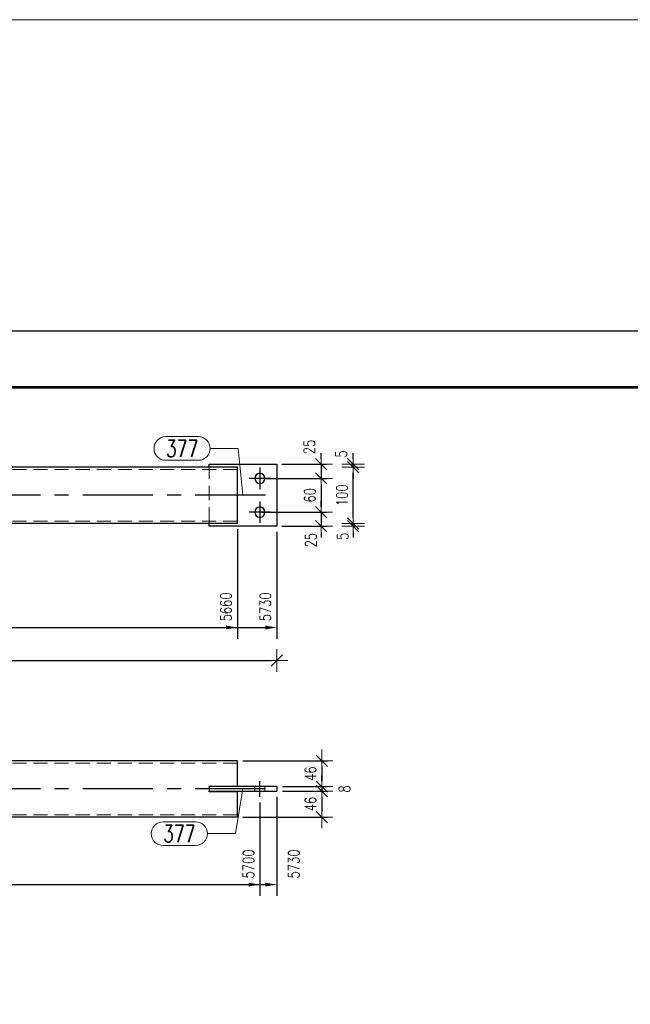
# Model space of a CAD drawing. Header units: millimetres. Extents: x -1005 to 207, y 18226 to 18896.
# Tile 14 of 50: x -676 to -567, y 18700 to 18875. Entities that reach past the tile are written whole.
import ezdxf

# ---------------------------------------------------------------- set-up
doc = ezdxf.new("R2010")
doc.units = ezdxf.units.MM
doc.header["$LTSCALE"] = 10
doc.linetypes.add('HIDDEN', pattern=[0.375, 0.25, -0.125])
doc.linetypes.add('MITTE', pattern=[2, 1.25, -0.25, 0.25, -0.25])
doc.layers.get('Defpoints').update_dxf_attribs({"color": 1})
doc.layers.add('_FORMATKA', color=8, linetype='Continuous', plot=False)
for name, color, linetype, lineweight in [('_RAMKA', 7, 'Continuous', 35), ('PS_DIM', 4, 'Continuous', 13), ('PS_Hidden', 2, 'HIDDEN', 9), ('PS_Pos', 1, 'Continuous', 15), ('PS_Shape', 161, 'Continuous', 30), ('PS_SOLID', 7, 'Continuous', 30)]:
    doc.layers.add(name, color=color, linetype=linetype, lineweight=lineweight)
doc.layers.add('PS_Mid', color=5, linetype='MITTE')
doc.styles.add('simplex', font='simplex.shx', dxfattribs={"width": 0.75})
doc.dimstyles.new('1_10_GŁ_DS1-LS10', dxfattribs={"dimtxt": 2, "dimasz": 2, "dimexe": 2, "dimexo": 1, "dimgap": 1, "dimtad": 1, "dimjust": 4, "dimdec": 0, "dimlfac": 10, "dimtxsty": 'simplex', "dimblk1": 'NONE', "dimsah": 1, "dimcen": 2, "dimclrd": 256, "dimclre": 256, "dimclrt": 3, "dimadec": 1, "dimazin": 0, "dimtfac": 1, "dimtdec": 0, "dimtmove": 2, "dimatfit": 3, "dimfxl": 1, "dimarcsym": 0})
doc.dimstyles.new('1_10_PRZ', dxfattribs={"dimtxt": 2, "dimasz": 1, "dimexe": 2, "dimexo": 5, "dimgap": 1, "dimtad": 1, "dimdec": 0, "dimlfac": 10, "dimtxsty": 'simplex', "dimblk": 'dimznak', "dimcen": 2, "dimse1": 1, "dimse2": 1, "dimclrt": 3, "dimadec": 1, "dimazin": 0, "dimtfac": 1, "dimtdec": 0, "dimtix": 1, "dimtmove": 2, "dimatfit": 3, "dimldrblk": 'dim-grot', "dimfxl": 1, "dimarcsym": 0})
doc.dimstyles.new('1_10_PRZ_DS1-LS10', dxfattribs={"dimtxt": 2, "dimasz": 1, "dimexe": 2, "dimexo": 5, "dimgap": 1, "dimtad": 1, "dimdec": 0, "dimlfac": 10, "dimtxsty": 'simplex', "dimblk": 'dimznak', "dimcen": 2, "dimse1": 1, "dimse2": 1, "dimclrt": 3, "dimadec": 1, "dimazin": 0, "dimtfac": 1, "dimtdec": 0, "dimtix": 1, "dimtmove": 2, "dimatfit": 3, "dimldrblk": 'dim-grot', "dimfxl": 1, "dimarcsym": 0})
doc.dimstyles.new('1_10_SC', dxfattribs={"dimtxt": 2, "dimasz": 1, "dimexe": 1, "dimexo": 1, "dimgap": 1, "dimtad": 1, "dimdec": 0, "dimlfac": 10, "dimtxsty": 'simplex', "dimblk": 'dimznak', "dimcen": 2, "dimclrd": 256, "dimclre": 256, "dimclrt": 3, "dimadec": 1, "dimazin": 0, "dimtfac": 1, "dimtdec": 0, "dimtix": 1, "dimtmove": 2, "dimatfit": 3, "dimldrblk": 'dim-grot', "dimfxl": 1, "dimarcsym": 0})

# ---------------------------------------------------------------- blocks, each defined once
blk = doc.blocks.new('*D31')
at = {"layer": 'Defpoints', "color": 0, "transparency": 16777216}
for p in [(-803.74, 18785.76), (-637.03, 18785.76), (-637.03, 18767.26)]:
    blk.add_point(p, dxfattribs=at)
at = {"layer": 'PS_DIM', "lineweight": -2, "transparency": 16777216}
for p, q in [((-803.74, 18784.76), (-803.74, 18765.26)), ((-637.03, 18784.76), (-637.03, 18765.26)), ((-803.74, 18767.26), (-639.03, 18767.26))]:
    blk.add_line(p, q, dxfattribs=at)
at = {"layer": 'PS_DIM', "transparency": 16777216}
blk.add_solid([(-639.03, 18767.59), (-639.03, 18766.93), (-637.03, 18767.26)], dxfattribs=at)
at = {"layer": 'PS_DIM', "color": 3, "transparency": 16777216, "insert": (-639.05, 18770.92), "char_height": 2, "attachment_point": 5, "rotation": 90, "style": 'simplex'}
blk.add_mtext('5660', dxfattribs=at)
blk = doc.blocks.new('_None')
blk = doc.blocks.new('*D32')
at = {"layer": 'Defpoints', "color": 0, "transparency": 16777216}
for p in [(-803.74, 18785.76), (-630.03, 18785.26), (-630.03, 18767.26)]:
    blk.add_point(p, dxfattribs=at)
at = {"layer": 'PS_DIM', "lineweight": -2, "transparency": 16777216}
for p, q in [((-803.74, 18784.76), (-803.74, 18765.26)), ((-630.03, 18784.26), (-630.03, 18765.26)), ((-803.74, 18767.26), (-632.03, 18767.26))]:
    blk.add_line(p, q, dxfattribs=at)
at = {"layer": 'PS_DIM', "transparency": 16777216}
blk.add_solid([(-632.03, 18767.59), (-632.03, 18766.93), (-630.03, 18767.26)], dxfattribs=at)
at = {"layer": 'PS_DIM', "color": 3, "transparency": 16777216, "insert": (-632.05, 18770.92), "char_height": 2, "attachment_point": 5, "rotation": 90, "style": 'simplex'}
blk.add_mtext('5730', dxfattribs=at)
blk = doc.blocks.new('dimznak')
at = {"color": 0}
for points in [[(0, 2), (0, -2)], [(-2, 0), (2, 0)]]:
    blk.add_lwpolyline(points, dxfattribs=at)
at = {"color": 2}
blk.add_lwpolyline([(1, 1), (-1, -1)], dxfattribs=at)
blk = doc.blocks.new('*D39')
at = {"layer": 'Defpoints', "color": 0, "transparency": 16777216}
for p in [(-630.13, 18796.26), (-633.13, 18793.76), (-622.13, 18793.76)]:
    blk.add_point(p, dxfattribs=at)
at = {"layer": 'PS_DIM', "lineweight": -2, "transparency": 16777216}
for p, q in [((-622.13, 18797.26), (-622.13, 18798.26)), ((-629.13, 18796.26), (-621.13, 18796.26)), ((-622.13, 18796.26), (-622.13, 18793.76)), ((-632.13, 18793.76), (-621.13, 18793.76)), ((-622.13, 18792.76), (-622.13, 18791.76))]:
    blk.add_line(p, q, dxfattribs=at)
for p, rotation in [((-622.13, 18796.26), 270), ((-622.13, 18793.76), 90)]:
    blk.add_blockref('dimznak', p, dxfattribs=dict(at, rotation=rotation))
at = {"layer": 'PS_DIM', "color": 3, "transparency": 16777216, "insert": (-624.23, 18799.32), "char_height": 2, "attachment_point": 5, "rotation": 90, "style": 'simplex'}
blk.add_mtext('25', dxfattribs=at)
blk = doc.blocks.new('dim-grot')
blk.add_hatch(color=256).paths.add_polyline_path([(0, 0), (-2, 0.5), (-2, -0.5)])
blk.add_lwpolyline([(0, 0), (-2, 0.5), (-2, -0.5), (0, 0)])
blk = doc.blocks.new('*D40')
at = {"layer": 'Defpoints', "color": 0, "transparency": 16777216}
for p in [(-633.13, 18793.76), (-633.66, 18787.76), (-622.13, 18787.76)]:
    blk.add_point(p, dxfattribs=at)
at = {"layer": 'PS_DIM', "lineweight": -2, "transparency": 16777216}
for p, q in [((-632.13, 18793.76), (-621.13, 18793.76)), ((-622.13, 18792.76), (-622.13, 18788.76)), ((-632.66, 18787.76), (-621.13, 18787.76))]:
    blk.add_line(p, q, dxfattribs=at)
for p, rotation in [((-622.13, 18793.76), 90), ((-622.13, 18787.76), 270)]:
    blk.add_blockref('dimznak', p, dxfattribs=dict(at, rotation=rotation))
at = {"layer": 'PS_DIM', "color": 3, "transparency": 16777216, "insert": (-624.13, 18790.76), "char_height": 2, "attachment_point": 5, "rotation": 90, "style": 'simplex'}
blk.add_mtext('60', dxfattribs=at)
blk = doc.blocks.new('*D41')
at = {"layer": 'Defpoints', "color": 0, "transparency": 16777216}
for p in [(-633.66, 18787.76), (-630.13, 18785.26), (-622.13, 18785.26)]:
    blk.add_point(p, dxfattribs=at)
at = {"layer": 'PS_DIM', "lineweight": -2, "transparency": 16777216}
for p, q in [((-622.13, 18788.76), (-622.13, 18789.76)), ((-632.66, 18787.76), (-621.13, 18787.76)), ((-622.13, 18787.76), (-622.13, 18785.26)), ((-629.13, 18785.26), (-621.13, 18785.26)), ((-622.13, 18784.26), (-622.13, 18783.26))]:
    blk.add_line(p, q, dxfattribs=at)
for p, rotation in [((-622.13, 18787.76), 270), ((-622.13, 18785.26), 90)]:
    blk.add_blockref('dimznak', p, dxfattribs=dict(at, rotation=rotation))
at = {"layer": 'PS_DIM', "color": 3, "transparency": 16777216, "insert": (-623.95, 18782.78), "char_height": 2, "attachment_point": 5, "rotation": 90, "style": 'simplex'}
blk.add_mtext('25', dxfattribs=at)
blk = doc.blocks.new('*D42')
at = {"layer": 'Defpoints', "color": 0, "transparency": 16777216}
for p in [(-642.13, 18785.26), (-637.13, 18785.76), (-616.43, 18785.76)]:
    blk.add_point(p, dxfattribs=at)
at = {"layer": 'PS_DIM', "color": 0, "lineweight": -2, "transparency": 16777216}
for p, q in [((-616.43, 18786.76), (-616.43, 18787.76)), ((-616.43, 18785.26), (-616.43, 18785.76)), ((-616.43, 18784.26), (-616.43, 18783.26))]:
    blk.add_line(p, q, dxfattribs=at)
for p, rotation in [((-616.43, 18785.76), 270), ((-616.43, 18785.26), 90)]:
    blk.add_blockref('dimznak', p, dxfattribs=dict(at, rotation=rotation))
at = {"layer": 'PS_DIM', "color": 3, "transparency": 16777216, "insert": (-618.31, 18783.48), "char_height": 2, "attachment_point": 5, "rotation": 90, "style": 'simplex'}
blk.add_mtext('5', dxfattribs=at)
blk = doc.blocks.new('*D43')
at = {"layer": 'Defpoints', "color": 0, "transparency": 16777216}
for p in [(-637.13, 18795.76), (-616.43, 18795.76), (-637.13, 18785.76)]:
    blk.add_point(p, dxfattribs=at)
at = {"layer": 'PS_DIM', "color": 0, "lineweight": -2, "transparency": 16777216}
blk.add_line((-616.43, 18786.76), (-616.43, 18794.76), dxfattribs=at)
for p, rotation in [((-616.43, 18795.76), 90), ((-616.43, 18785.76), 270)]:
    blk.add_blockref('dimznak', p, dxfattribs=dict(at, rotation=rotation))
at = {"layer": 'PS_DIM', "color": 3, "transparency": 16777216, "insert": (-618.43, 18790.76), "char_height": 2, "attachment_point": 5, "rotation": 90, "style": 'simplex'}
blk.add_mtext('100', dxfattribs=at)
blk = doc.blocks.new('*D44')
at = {"layer": 'Defpoints', "color": 0, "transparency": 16777216}
for p in [(-637.13, 18795.76), (-630.13, 18796.26), (-616.43, 18796.26)]:
    blk.add_point(p, dxfattribs=at)
at = {"layer": 'PS_DIM', "color": 0, "lineweight": -2, "transparency": 16777216}
for p, q in [((-616.43, 18797.26), (-616.43, 18798.26)), ((-616.43, 18795.76), (-616.43, 18796.26)), ((-616.43, 18794.76), (-616.43, 18793.76))]:
    blk.add_line(p, q, dxfattribs=at)
for p, rotation in [((-616.43, 18796.26), 270), ((-616.43, 18795.76), 90)]:
    blk.add_blockref('dimznak', p, dxfattribs=dict(at, rotation=rotation))
at = {"layer": 'PS_DIM', "color": 3, "transparency": 16777216, "insert": (-618.55, 18798.11), "char_height": 2, "attachment_point": 5, "rotation": 90, "style": 'simplex'}
blk.add_mtext('5', dxfattribs=at)
blk = doc.blocks.new('*D50')
at = {"layer": 'Defpoints', "color": 0, "transparency": 16777216}
for p in [(-633.03, 18737.18), (-803.74, 18733.58), (-633.03, 18721.58)]:
    blk.add_point(p, dxfattribs=at)
at = {"layer": 'PS_DIM', "lineweight": -2, "transparency": 16777216}
for p, q in [((-633.03, 18736.18), (-633.03, 18719.58)), ((-803.74, 18732.58), (-803.74, 18719.58)), ((-803.74, 18721.58), (-635.03, 18721.58))]:
    blk.add_line(p, q, dxfattribs=at)
at = {"layer": 'PS_DIM', "transparency": 16777216}
blk.add_solid([(-635.03, 18721.91), (-635.03, 18721.25), (-633.03, 18721.58)], dxfattribs=at)
at = {"layer": 'PS_DIM', "color": 3, "transparency": 16777216, "insert": (-635.05, 18725.24), "char_height": 2, "attachment_point": 5, "rotation": 90, "style": 'simplex'}
blk.add_mtext('5700', dxfattribs=at)
blk = doc.blocks.new('*D51')
at = {"layer": 'Defpoints', "color": 0, "transparency": 16777216}
for p in [(-630.03, 18738.18), (-803.74, 18733.58), (-630.03, 18721.58)]:
    blk.add_point(p, dxfattribs=at)
at = {"layer": 'PS_DIM', "lineweight": -2, "transparency": 16777216}
for p, q in [((-630.03, 18737.18), (-630.03, 18719.58)), ((-803.74, 18732.58), (-803.74, 18719.58)), ((-803.74, 18721.58), (-632.03, 18721.58))]:
    blk.add_line(p, q, dxfattribs=at)
at = {"layer": 'PS_DIM', "transparency": 16777216}
blk.add_solid([(-632.03, 18721.91), (-632.03, 18721.25), (-630.03, 18721.58)], dxfattribs=at)
at = {"layer": 'PS_DIM', "color": 3, "transparency": 16777216, "insert": (-626.99, 18725.24), "char_height": 2, "attachment_point": 5, "rotation": 90, "style": 'simplex'}
blk.add_mtext('5730', dxfattribs=at)
blk = doc.blocks.new('*D52')
at = {"layer": 'Defpoints', "color": 0, "transparency": 16777216}
for p in [(-637.03, 18743.58), (-630.03, 18738.98), (-622.03, 18738.98)]:
    blk.add_point(p, dxfattribs=at)
at = {"layer": 'PS_DIM', "lineweight": -2, "transparency": 16777216}
for p, q in [((-636.03, 18743.58), (-621.03, 18743.58)), ((-622.03, 18742.58), (-622.03, 18739.98)), ((-629.03, 18738.98), (-621.03, 18738.98))]:
    blk.add_line(p, q, dxfattribs=at)
for p, rotation in [((-622.03, 18743.58), 90), ((-622.03, 18738.98), 270)]:
    blk.add_blockref('dimznak', p, dxfattribs=dict(at, rotation=rotation))
at = {"layer": 'PS_DIM', "color": 3, "transparency": 16777216, "insert": (-624.03, 18741.28), "char_height": 2, "attachment_point": 5, "rotation": 90, "style": 'simplex'}
blk.add_mtext('46', dxfattribs=at)
blk = doc.blocks.new('*D53')
at = {"layer": 'Defpoints', "color": 0, "transparency": 16777216}
for p in [(-630.03, 18738.98), (-630.03, 18738.18), (-622.03, 18738.18)]:
    blk.add_point(p, dxfattribs=at)
at = {"layer": 'PS_DIM', "lineweight": -2, "transparency": 16777216}
for p, q in [((-622.03, 18739.98), (-622.03, 18740.98)), ((-629.03, 18738.98), (-621.03, 18738.98)), ((-622.03, 18738.98), (-622.03, 18738.18)), ((-629.03, 18738.18), (-621.03, 18738.18)), ((-622.03, 18737.18), (-622.03, 18736.18))]:
    blk.add_line(p, q, dxfattribs=at)
for p, rotation in [((-622.03, 18738.98), 270), ((-622.03, 18738.18), 90)]:
    blk.add_blockref('dimznak', p, dxfattribs=dict(at, rotation=rotation))
at = {"layer": 'PS_DIM', "color": 3, "transparency": 16777216, "insert": (-617.97, 18738.58), "char_height": 2, "attachment_point": 5, "rotation": 90, "style": 'simplex'}
blk.add_mtext('8', dxfattribs=at)
blk = doc.blocks.new('*D54')
at = {"layer": 'Defpoints', "color": 0, "transparency": 16777216}
for p in [(-630.03, 18738.18), (-637.03, 18733.58), (-622.03, 18733.58)]:
    blk.add_point(p, dxfattribs=at)
at = {"layer": 'PS_DIM', "lineweight": -2, "transparency": 16777216}
for p, q in [((-629.03, 18738.18), (-621.03, 18738.18)), ((-622.03, 18737.18), (-622.03, 18734.58)), ((-636.03, 18733.58), (-621.03, 18733.58))]:
    blk.add_line(p, q, dxfattribs=at)
for p, rotation in [((-622.03, 18738.18), 90), ((-622.03, 18733.58), 270)]:
    blk.add_blockref('dimznak', p, dxfattribs=dict(at, rotation=rotation))
at = {"layer": 'PS_DIM', "color": 3, "transparency": 16777216, "insert": (-624.03, 18735.88), "char_height": 2, "attachment_point": 5, "rotation": 90, "style": 'simplex'}
blk.add_mtext('46', dxfattribs=at)
blk = doc.blocks.new('*D560')
at = {"layer": 'Defpoints', "color": 0, "transparency": 16777216}
for p in [(-810.74, 18790.76), (-630.03, 18790.76), (-630.03, 18761.38)]:
    blk.add_point(p, dxfattribs=at)
at = {"layer": 'PS_DIM', "color": 0, "lineweight": -2, "transparency": 16777216}
blk.add_line((-809.74, 18761.38), (-631.03, 18761.38), dxfattribs=at)
at = {"layer": 'PS_DIM', "color": 0, "lineweight": -2, "transparency": 16777216, "rotation": 180}
blk.add_blockref('dimznak', (-810.74, 18761.38), dxfattribs=at)
at = {"layer": 'PS_DIM', "color": 0, "lineweight": -2, "transparency": 16777216}
blk.add_blockref('dimznak', (-630.03, 18761.38), dxfattribs=at)
at = {"layer": 'PS_DIM', "color": 3, "transparency": 16777216, "insert": (-720.39, 18763.42), "char_height": 2, "attachment_point": 5, "style": 'simplex'}
blk.add_mtext('5800', dxfattribs=at)
blk = doc.blocks.new('*D1587')
at = {"color": 252, "lineweight": -2, "transparency": 16777216}
blk.add_line((-1197, 649.33), (-3, 649.33), dxfattribs=at)
at = {"layer": 'Defpoints', "color": 0, "transparency": 16777216}
for p in [(0, 649.33), (-1200, 594), (0, 594)]:
    blk.add_point(p, dxfattribs=at)
at = {"color": 252, "lineweight": -2, "transparency": 16777216, "xscale": 3, "yscale": 3, "zscale": 3, "rotation": 180}
blk.add_blockref('dimznak', (-1200, 649.33), dxfattribs=at)
at = {"color": 252, "lineweight": -2, "transparency": 16777216, "xscale": 3, "yscale": 3, "zscale": 3}
blk.add_blockref('dimznak', (0, 649.33), dxfattribs=at)
at = {"color": 252, "transparency": 16777216, "insert": (-600, 659.83), "char_height": 15, "attachment_point": 5, "style": 'simplex'}
blk.add_mtext('1200', dxfattribs=at)
blk = doc.blocks.new('*X575')
at = {"color": 1}
for p, q in [((-721.39, 18795.02), (-721.39, 18795.76)), ((-721.16, 18794.48), (-721.39, 18795.02)), ((-719.39, 18795.02), (-719.39, 18795.76)), ((-719.16, 18794.48), (-719.39, 18795.02)), ((-721.62, 18793.39), (-721.16, 18794.48)), ((-721.16, 18792.31), (-721.62, 18793.39)), ((-719.62, 18793.39), (-719.16, 18794.48)), ((-719.16, 18792.31), (-719.62, 18793.39)), ((-721.62, 18791.22), (-721.16, 18792.31)), ((-719.62, 18791.22), (-719.16, 18792.31)), ((-721.16, 18790.14), (-721.62, 18791.22)), ((-721.62, 18789.06), (-721.16, 18790.14)), ((-719.16, 18790.14), (-719.62, 18791.22)), ((-719.62, 18789.06), (-719.16, 18790.14)), ((-721.16, 18787.97), (-721.62, 18789.06)), ((-721.62, 18786.89), (-721.16, 18787.97)), ((-719.16, 18787.97), (-719.62, 18789.06)), ((-719.62, 18786.89), (-719.16, 18787.97)), ((-721.39, 18786.35), (-721.62, 18786.89)), ((-721.39, 18785.76), (-721.39, 18786.35)), ((-719.39, 18786.35), (-719.62, 18786.89)), ((-719.39, 18785.76), (-719.39, 18786.35))]:
    blk.add_line(p, q, dxfattribs=at)
at = {"layer": 'PS_Hidden', "color": 2, "linetype": 'HIDDEN'}
for p, q in [((-721.39, 18795.36), (-803.74, 18795.36)), ((-798.74, 18795.76), (-798.74, 18795.36)), ((-798.74, 18795.36), (-798.74, 18786.16)), ((-637.03, 18795.36), (-719.39, 18795.36)), ((-642.03, 18795.76), (-642.03, 18795.36)), ((-642.03, 18786.16), (-642.03, 18795.36)), ((-721.39, 18786.16), (-803.74, 18786.16)), ((-798.74, 18786.16), (-798.74, 18785.76)), ((-637.03, 18786.16), (-719.39, 18786.16)), ((-642.03, 18786.16), (-642.03, 18785.76))]:
    blk.add_line(p, q, dxfattribs=at)
at = {"layer": 'PS_Mid', "color": 5, "linetype": 'MITTE'}
for p, q in [((-807.74, 18795.66), (-807.74, 18791.86)), ((-633.03, 18795.66), (-633.03, 18791.86)), ((-805.84, 18793.76), (-809.64, 18793.76)), ((-631.13, 18793.76), (-634.93, 18793.76)), ((-721.39, 18790.76), (-808.74, 18790.76)), ((-632.03, 18790.76), (-719.39, 18790.76)), ((-807.74, 18789.66), (-807.74, 18785.86)), ((-633.03, 18789.66), (-633.03, 18785.86)), ((-805.84, 18787.76), (-809.64, 18787.76)), ((-631.13, 18787.76), (-634.93, 18787.76)), ((-749.39, 18782.66), (-749.39, 18778.86)), ((-691.39, 18782.66), (-691.39, 18778.86)), ((-747.49, 18780.76), (-751.29, 18780.76)), ((-689.49, 18780.76), (-693.29, 18780.76))]:
    blk.add_line(p, q, dxfattribs=at)
at = {"layer": 'PS_SOLID', "color": 7, "linetype": 'Continuous'}
for p, q in [((-810.74, 18796.26), (-798.74, 18796.26)), ((-810.74, 18785.26), (-810.74, 18796.26)), ((-803.74, 18795.76), (-803.74, 18785.76)), ((-721.39, 18795.76), (-803.74, 18795.76)), ((-798.74, 18796.26), (-798.74, 18795.76)), ((-637.03, 18795.76), (-719.39, 18795.76)), ((-642.03, 18796.26), (-630.03, 18796.26)), ((-642.03, 18795.76), (-642.03, 18796.26)), ((-637.03, 18785.76), (-637.03, 18795.76)), ((-630.03, 18796.26), (-630.03, 18785.26)), ((-798.74, 18785.26), (-810.74, 18785.26)), ((-721.39, 18785.76), (-803.74, 18785.76)), ((-798.74, 18785.76), (-798.74, 18785.26)), ((-752.39, 18779.76), (-752.39, 18785.76)), ((-740.39, 18785.76), (-740.39, 18782.76)), ((-637.03, 18785.76), (-719.39, 18785.76)), ((-700.39, 18782.76), (-700.39, 18785.76)), ((-688.39, 18785.76), (-688.39, 18779.76)), ((-642.03, 18785.26), (-642.03, 18785.76)), ((-630.03, 18785.26), (-642.03, 18785.26)), ((-748.39, 18777.76), (-740.39, 18782.76)), ((-700.39, 18782.76), (-692.39, 18777.76)), ((-752.39, 18779.76), (-750.39, 18777.76)), ((-690.39, 18777.76), (-688.39, 18779.76)), ((-748.39, 18777.76), (-750.39, 18777.76)), ((-690.39, 18777.76), (-692.39, 18777.76))]:
    blk.add_line(p, q, dxfattribs=at)
at = {"layer": 'PS_SOLID', "color": 7, "extrusion": (0, 0, -1)}
for centre in [(807.74, 18793.76), (633.03, 18793.76), (807.74, 18787.76), (633.03, 18787.76), (749.39, 18780.76), (691.39, 18780.76)]:
    blk.add_circle(centre, 0.9, dxfattribs=at)
blk = doc.blocks.new('*X580')
at = {"color": 1}
for p, q in [((-649.74, 18801.17), (-643.96, 18801.17)), ((-641.86, 18799.07), (-636.86, 18799.07)), ((-636.03, 18790.76), (-636.86, 18799.07)), ((-649.74, 18796.97), (-643.96, 18796.97))]:
    blk.add_line(p, q, dxfattribs=at)
for centre, start, end in [((-649.74, 18799.07), 90, 270), ((-643.96, 18799.07), 270, 90)]:
    blk.add_arc(centre, 2.1, start, end, dxfattribs=at)
at = {"color": 30, "style": 'simplex', "width": 0.75}
blk.add_text('377', height=3, dxfattribs=at).set_placement((-649.74, 18797.57))
blk = doc.blocks.new('*X582')
at = {"color": 1}
for p, q in [((-721.16, 18742.45), (-721.62, 18741.37)), ((-721.39, 18743.58), (-721.39, 18742.99)), ((-721.39, 18742.99), (-721.16, 18742.45)), ((-719.16, 18742.45), (-719.62, 18741.37)), ((-719.39, 18743.58), (-719.39, 18742.99)), ((-719.39, 18742.99), (-719.16, 18742.45)), ((-721.62, 18741.37), (-721.16, 18740.28)), ((-719.62, 18741.37), (-719.16, 18740.28)), ((-721.16, 18740.28), (-721.62, 18739.2)), ((-721.62, 18739.2), (-721.16, 18738.11)), ((-719.16, 18740.28), (-719.62, 18739.2)), ((-719.62, 18739.2), (-719.16, 18738.11)), ((-721.16, 18738.11), (-721.62, 18737.03)), ((-719.16, 18738.11), (-719.62, 18737.03)), ((-721.62, 18737.03), (-721.16, 18735.95)), ((-721.16, 18735.95), (-721.62, 18734.86)), ((-719.62, 18737.03), (-719.16, 18735.95)), ((-719.16, 18735.95), (-719.62, 18734.86)), ((-721.62, 18734.86), (-721.39, 18734.32)), ((-721.39, 18734.32), (-721.39, 18733.58)), ((-719.62, 18734.86), (-719.39, 18734.32)), ((-719.39, 18734.32), (-719.39, 18733.58))]:
    blk.add_line(p, q, dxfattribs=at)
at = {"layer": 'PS_Hidden', "color": 2, "linetype": 'HIDDEN'}
for p, q in [((-721.39, 18743.18), (-803.74, 18743.18)), ((-637.03, 18743.18), (-719.39, 18743.18)), ((-808.64, 18738.98), (-808.64, 18738.18)), ((-806.84, 18738.98), (-806.84, 18738.18)), ((-740.39, 18738.98), (-752.39, 18738.98)), ((-752.39, 18738.98), (-752.39, 18738.18)), ((-750.39, 18738.18), (-750.39, 18738.98)), ((-750.29, 18738.98), (-750.29, 18738.18)), ((-748.49, 18738.98), (-748.49, 18738.18)), ((-748.39, 18738.98), (-748.39, 18738.18)), ((-740.39, 18738.98), (-740.39, 18738.18)), ((-700.39, 18738.98), (-700.39, 18738.18)), ((-700.39, 18738.98), (-688.39, 18738.98)), ((-692.39, 18738.18), (-692.39, 18738.98)), ((-692.29, 18738.98), (-692.29, 18738.18)), ((-690.49, 18738.98), (-690.49, 18738.18)), ((-690.39, 18738.98), (-690.39, 18738.18)), ((-688.39, 18738.98), (-688.39, 18738.18)), ((-633.93, 18738.98), (-633.93, 18738.18)), ((-632.13, 18738.98), (-632.13, 18738.18)), ((-752.39, 18738.18), (-740.39, 18738.18)), ((-700.39, 18738.18), (-688.39, 18738.18)), ((-721.39, 18733.98), (-803.74, 18733.98)), ((-637.03, 18733.98), (-719.39, 18733.98))]:
    blk.add_line(p, q, dxfattribs=at)
at = {"layer": 'PS_Mid', "color": 5, "linetype": 'MITTE'}
for p, q in [((-807.74, 18737.18), (-807.74, 18739.98)), ((-807.74, 18737.18), (-807.74, 18739.98)), ((-749.39, 18737.18), (-749.39, 18739.98)), ((-691.39, 18737.18), (-691.39, 18739.98)), ((-633.03, 18737.18), (-633.03, 18739.98)), ((-633.03, 18737.18), (-633.03, 18739.98)), ((-721.39, 18738.58), (-808.74, 18738.58)), ((-632.03, 18738.58), (-719.39, 18738.58))]:
    blk.add_line(p, q, dxfattribs=at)
at = {"layer": 'PS_SOLID', "color": 7, "linetype": 'Continuous'}
for p, q in [((-803.74, 18743.58), (-803.74, 18739.08)), ((-721.39, 18743.58), (-803.74, 18743.58)), ((-637.03, 18743.58), (-719.39, 18743.58)), ((-637.03, 18739.08), (-637.03, 18743.58)), ((-810.74, 18738.98), (-798.74, 18738.98)), ((-810.74, 18738.98), (-810.74, 18738.18)), ((-803.74, 18739.08), (-798.74, 18739.08)), ((-798.74, 18739.08), (-798.74, 18738.98)), ((-798.74, 18738.98), (-798.74, 18738.18)), ((-642.03, 18738.98), (-642.03, 18739.08)), ((-642.03, 18739.08), (-637.03, 18739.08)), ((-630.03, 18738.98), (-642.03, 18738.98)), ((-642.03, 18738.98), (-642.03, 18738.18)), ((-630.03, 18738.98), (-630.03, 18738.18)), ((-810.74, 18738.18), (-798.74, 18738.18)), ((-803.74, 18738.08), (-803.74, 18733.58)), ((-798.74, 18738.08), (-803.74, 18738.08)), ((-798.74, 18738.18), (-798.74, 18738.08)), ((-642.03, 18738.18), (-630.03, 18738.18)), ((-642.03, 18738.08), (-642.03, 18738.18)), ((-637.03, 18738.08), (-642.03, 18738.08)), ((-637.03, 18733.58), (-637.03, 18738.08)), ((-721.39, 18733.58), (-803.74, 18733.58)), ((-637.03, 18733.58), (-719.39, 18733.58))]:
    blk.add_line(p, q, dxfattribs=at)
blk = doc.blocks.new('*X587')
at = {"color": 1}
for p, q in [((-636.03, 18738.58), (-637.35, 18730.63)), ((-650.24, 18732.73), (-644.45, 18732.73)), ((-642.35, 18730.63), (-637.35, 18730.63)), ((-650.24, 18728.53), (-644.45, 18728.53))]:
    blk.add_line(p, q, dxfattribs=at)
for centre, start, end in [((-650.24, 18730.63), 90, 270), ((-644.45, 18730.63), 270, 90)]:
    blk.add_arc(centre, 2.1, start, end, dxfattribs=at)
at = {"color": 30, "style": 'simplex', "width": 0.75}
blk.add_text('377', height=3, dxfattribs=at).set_placement((-650.24, 18729.13))
blk = doc.blocks.new('*U16')
at = {"layer": '_FORMATKA', "lineweight": -3}
blk.add_lwpolyline([(-1200, 0), (0, 0), (0, 594), (-1200, 594)], close=True, dxfattribs=at)
at = {"layer": '_RAMKA', "lineweight": -3, "const_width": 0.5}
blk.add_lwpolyline([(-1170, 10), (-10, 10), (-10, 584), (-1170, 584)], close=True, dxfattribs=at)
dim = blk.add_linear_dim(base=(0, 649.33), p1=(-1200, 594), p2=(0, 594), dimstyle='1_10_PRZ', override={"dimscale": 3, "dimtxt": 5, "dimlfac": 1, "dimclrd": 252, "dimclrt": 252})
dim.commit()
dim.dimension.update_dxf_attribs({"geometry": '*D1587', "text_midpoint": (-600, 659.83)})

msp = doc.modelspace()

# ---------------------------------------------------------------- block references
at = {"layer": 'PS_DIM'}
msp.add_blockref('*U16', (200.59, 18225.93), dxfattribs=at)
at = {"layer": 'PS_Pos'}
for name in ['*X580', '*X587']:
    msp.add_blockref(name, (0, 0), dxfattribs=at)
at = {"layer": 'PS_Shape', "color": 40}
for name in ['*X575', '*X582']:
    msp.add_blockref(name, (0, 0), dxfattribs=at)

# ---------------------------------------------------------------- dimensions: what is measured, and where the dimension line sits
at = {"layer": 'PS_DIM'}
for base, p1, p2, dimstyle, picture, middle in [((-622.13, 18793.76), (-630.13, 18796.26), (-633.13, 18793.76), '1_10_SC', '*D39', (-624.23, 18799.32)), ((-616.43, 18796.26), (-637.13, 18795.76), (-630.13, 18796.26), '1_10_PRZ', '*D44', (-618.55, 18798.11)), ((-622.13, 18785.26), (-633.66, 18787.76), (-630.13, 18785.26), '1_10_SC', '*D41', (-623.95, 18782.78)), ((-616.43, 18785.76), (-642.13, 18785.26), (-637.13, 18785.76), '1_10_PRZ', '*D42', (-618.31, 18783.48)), ((-622.03, 18738.18), (-630.03, 18738.98), (-630.03, 18738.18), '1_10_SC', '*D53', (-617.97, 18738.58))]:
    dim = msp.add_linear_dim(base=base, p1=p1, p2=p2, angle=90, dimstyle=dimstyle, dxfattribs=at)
    dim.commit()
    dim.dimension.update_dxf_attribs({"geometry": picture, "text_midpoint": middle, "dimtype": 128})
for base, p1, p2, dimstyle, picture, middle in [((-616.43, 18795.76), (-637.13, 18785.76), (-637.13, 18795.76), '1_10_PRZ', '*D43', (-618.43, 18790.76)), ((-622.13, 18787.76), (-633.13, 18793.76), (-633.66, 18787.76), '1_10_SC', '*D40', (-624.13, 18790.76)), ((-622.03, 18738.98), (-637.03, 18743.58), (-630.03, 18738.98), '1_10_SC', '*D52', (-624.03, 18741.28)), ((-622.03, 18733.58), (-630.03, 18738.18), (-637.03, 18733.58), '1_10_SC', '*D54', (-624.03, 18735.88))]:
    dim = msp.add_linear_dim(base=base, p1=p1, p2=p2, angle=90, dimstyle=dimstyle, dxfattribs=at)
    dim.commit()
    dim.dimension.update_dxf_attribs({"geometry": picture, "text_midpoint": middle})
dim = msp.add_linear_dim(base=(-630.03, 18761.38), p1=(-810.74, 18790.76), p2=(-630.03, 18790.76), text='5800', dimstyle='1_10_PRZ_DS1-LS10', dxfattribs=at)
dim.commit()
dim.dimension.update_dxf_attribs({"geometry": '*D560', "text_midpoint": (-720.39, 18763.42), "dimtype": 128})
for base, p1, p2, text, picture, middle in [((-637.03, 18767.26), (-803.74, 18785.76), (-637.03, 18785.76), '5660', '*D31', (-639.05, 18770.92)), ((-630.03, 18767.26), (-803.74, 18785.76), (-630.03, 18785.26), '5730', '*D32', (-632.05, 18770.92)), ((-630.03, 18721.58), (-803.74, 18733.58), (-630.03, 18738.18), '5730', '*D51', (-626.99, 18725.24)), ((-633.03, 18721.58), (-803.74, 18733.58), (-633.03, 18737.18), '5700', '*D50', (-635.05, 18725.24))]:
    dim = msp.add_linear_dim(base=base, p1=p1, p2=p2, text=text, dimstyle='1_10_GŁ_DS1-LS10', dxfattribs=at)
    dim.commit()
    dim.dimension.update_dxf_attribs({"geometry": picture, "text_midpoint": middle, "dimtype": 128, "text_rotation": 90})

doc.saveas('drawing.dxf')
